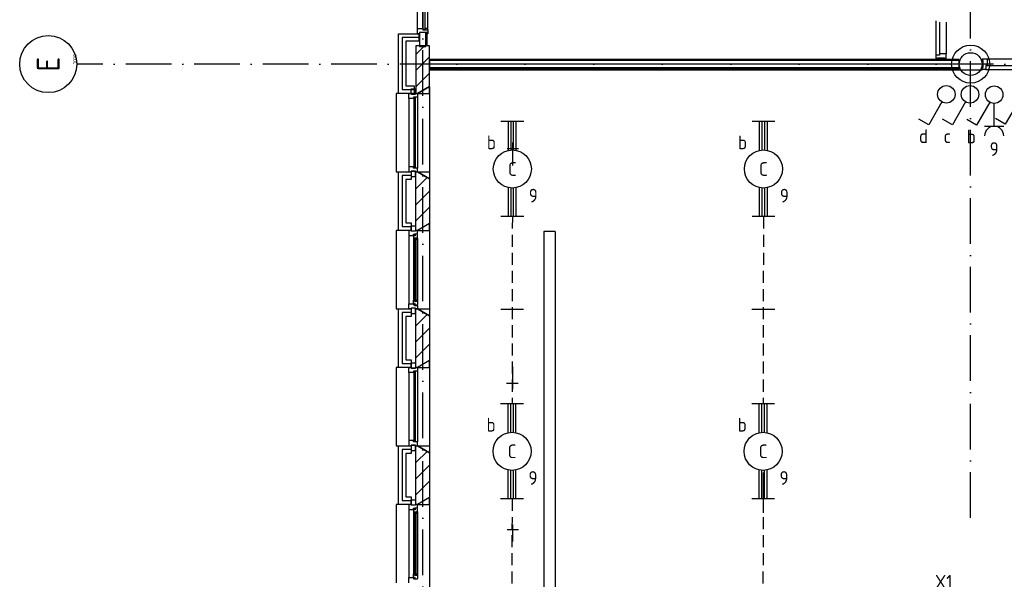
# Model space of a CAD drawing. Header units: millimetres. Extents: x 90707 to 259985, y -1262 to 84291.
# Tile 6 of 85: x 118451 to 131388, y 27638 to 34992. Entities that reach past the tile are written whole.
import ezdxf
from ezdxf.enums import TextEntityAlignment as Align

# ---------------------------------------------------------------- set-up
doc = ezdxf.new("R2010")
doc.units = ezdxf.units.MM
doc.header["$LTSCALE"] = 100
doc.linetypes.add('DASHDOT', pattern=[9, 6, -1.5, 0, -1.5])
doc.linetypes.add('HIDDEN', pattern=[9.525, 6.35, -3.175])
doc.layers.get('0').update_dxf_attribs({"linetype": 'CONTINUOUS'})
for name, color, linetype in [('AL$7----_STRAMIEN', 1, 'DASHDOT'), ('AL$8----_HULPKOLOM', 2, 'CONTINUOUS'), ('AL$8----_HULPLIJNEN', 2, 'CONTINUOUS'), ('AL21----_BUITENWAND', 4, 'CONTINUOUS'), ('AL21K---_ISOLATIE', 1, 'CONTINUOUS'), ('AL22----_BINNENWAND', 7, 'CONTINUOUS'), ('AL28----_KONSTRUKTIE', 3, 'CONTINUOUS'), ('AL31----_BUITENKOZ', 7, 'CONTINUOUS'), ('AL32----_BINNENKOZ', 7, 'CONTINUOUS'), ('AL74----_INRSANITAIR', 7, 'CONTINUOUS'), ('ALL-----_REFLIJNEN', 8, 'CONTINUOUS'), ('ALN-----_BLOCKNAAM', 2, 'CONTINUOUS'), ('ALXAB---_PREFABBETON', 1, 'CONTINUOUS'), ('ALXOU---_GLAS', 7, 'CONTINUOUS'), ('EB63101-_ATTRIB', 2, 'CONTINUOUS'), ('EB63102-_ATTRIB', 2, 'CONTINUOUS'), ('EB63501-_ATTRIB', 2, 'CONTINUOUS'), ('EL63101-_LICHT-ARM', 3, 'CONTINUOUS'), ('EL63102-_LICHT-SCH', 3, 'CONTINUOUS'), ('EL63501-_NOODVRL-ARM', 3, 'CONTINUOUS'), ('EL6441--_DATACOM', 3, 'CONTINUOUS'), ('LIJN035', 50, 'CONTINUOUS'), ('VOLGNUMMER', 7, 'CONTINUOUS')]:
    doc.layers.add(name, color=color, linetype=linetype)
doc.styles.add('1_8', font='ISO', dxfattribs={"height": 1.8})
doc.styles.add('NORATT', font='isocp.shx')
doc.styles.get("Standard").update_dxf_attribs({"font": 'iso.shx'})

# ---------------------------------------------------------------- blocks, each defined once
blk = doc.blocks.new('EJ3T01')
at = {"color": 0}
for p, q in [((-3.25, -1.5), (-3.25, 1.5)), ((-1.77, 1.77), (1.77, -1.77)), ((1.77, 1.77), (-1.77, -1.77)), ((3.25, -1.5), (3.25, 1.5)), ((-3.25, 0.52), (-2.44, 0.52)), ((-3.25, 0.17), (-2.49, 0.17)), ((2.44, 0.52), (3.25, 0.52)), ((2.49, 0.17), (3.25, 0.17)), ((-3.25, -0.17), (-2.49, -0.17)), ((-3.25, -0.52), (-2.44, -0.52)), ((2.44, -0.52), (3.25, -0.52)), ((2.49, -0.17), (3.25, -0.17))]:
    blk.add_line(p, q, dxfattribs=at)
at = {"color": 6}
blk.add_lwpolyline([(1.77, -1.77), (1.75, -1.75)], dxfattribs=at)
at = {"color": 0}
for radius in [2.5, 0.85, 0.5]:
    blk.add_circle((0, 0), radius, dxfattribs=at)
at = {"color": 6, "style": '1_8'}
for tag, flags, p in [('A_CODE', 8, (-3.5, 2.75)), ('SCHAK', 8, (3.5, 2.75)), ('GROEP', 8, (-3.5, -2.75)), ('KAST', 9, (3.5, -2.75))]:
    blk.add_attdef(tag, text='', height=1.8, dxfattribs=dict(at, flags=flags)).set_placement(p, align=Align.MIDDLE)
blk = doc.blocks.new('ES3S1')
blk.add_lwpolyline([(0.58, 1), (2.31, 4), (3.61, 3.25)])
blk.add_lwpolyline([(0.58, 1), (2.31, 4), (3.61, 3.25)])
blk.add_lwpolyline([(0.58, 1), (2.31, 4), (3.61, 3.25)])
blk.add_lwpolyline([(0.58, 1), (2.31, 4), (3.61, 3.25)])
blk.add_circle((0, 0), 1.15)
blk.add_circle((0, 0), 1.15)
blk.add_circle((0, 0), 1.15)
blk.add_circle((0, 0), 1.15)
for tag, style, flags, p in [('SCHAK', 'NORATT', 8, (3, 5.5)), ('SCHAK', '1_8', 8, (3, 5.5)), ('SCHAK', 'NORATT', 8, (3, 5.5)), ('KAST', 'NORATT', 9, (-3, 0.5)), ('KAST', '1_8', 9, (-3, 0.5)), ('KAST', 'NORATT', 9, (-3, 0.5)), ('M_CODE', 'NORATT', 9, (0, 0)), ('M_CODE', '1_8', 9, (0, 0)), ('M_CODE', 'NORATT', 9, (0, 0)), ('DOEL', 'NORATT', 9, (-3, -2)), ('DOEL', '1_8', 9, (-3, -2)), ('DOEL', 'NORATT', 9, (-3, -2)), ('GROEP', 'NORATT', 9, (-3, -4.5)), ('GROEP', '1_8', 9, (-3, -4.5)), ('GROEP', 'NORATT', 9, (-3, -4.5))]:
    blk.add_attdef(tag, text='', height=1.8, dxfattribs=dict(style=style, flags=flags)).set_placement(p, align=Align.MIDDLE_CENTER)
blk = doc.blocks.new('ES3W1A---ES3S1')
for p, q in [((1.25, 4.15), (-1.25, 4.15)), ((1.25, 4.15), (-1.25, 4.15)), ((0, 4.15), (0, 1.15)), ((0, 4.15), (0, 1.15))]:
    blk.add_line(p, q)
blk.add_lwpolyline([(0.58, 1), (2.31, 4), (3.61, 3.25)])
blk.add_lwpolyline([(0.58, 1), (2.31, 4), (3.61, 3.25)])
blk.add_circle((0, 0), 1.15)
blk.add_circle((0, 0), 1.15)
blk.add_arc((0, 5.4), 1.25, 180, 0)
blk.add_arc((0, 5.4), 1.25, 180, 0)
for tag, style, flags, p in [('VERMOGEN', 'NORATT', 9, (-2.5, 6.65)), ('VERMOGEN', '1_8', 9, (-2.5, 6.65)), ('GROEP', 'NORATT', 8, (0, 7.15)), ('GROEP', '1_8', 8, (0, 7.15)), ('KAST', '1_8', 9, (2.5, 6.65))]:
    blk.add_attdef(tag, text='', height=1.8, rotation=90, dxfattribs=dict(style=style, flags=flags)).set_placement(p, align=Align.MIDDLE)
at = {"width": 0.7, "flags": 8}
for tag, style, p in [('SCHAK', 'NORATT', (2.5, 6.78)), ('SCHAK', '1_8', (2.5, 6.78)), ('TAL', 'NORATT', (-2.5, 6.65)), ('TAL', '1_8', (-2.5, 6.65)), ('DOEL', 'NORATT', (-1.5, 2.65)), ('DOEL', '1_8', (-1.5, 2.65))]:
    blk.add_attdef(tag, text='', height=1.8, rotation=90, dxfattribs=dict(at, style=style)).set_placement(p, align=Align.MIDDLE)
for tag, style, flags, p in [('SCHAK', '1_8', 8, (3, 5.5)), ('KAST', 'NORATT', 9, (-3, 0.5)), ('KAST', '1_8', 9, (-3, 0.5)), ('M_CODE', 'NORATT', 9, (0, 0)), ('M_CODE', '1_8', 9, (0, 0)), ('DOEL', '1_8', 9, (-3, -2)), ('GROEP', '1_8', 9, (-3, -4.5))]:
    blk.add_attdef(tag, text='', height=1.8, dxfattribs=dict(style=style, flags=flags)).set_placement(p, align=Align.MIDDLE_CENTER)
blk = doc.blocks.new('ES3SW')
for points in [[(0.58, 1), (2.31, 4), (3.61, 3.25)], [(-0.58, -1), (-2.31, -4), (-3.61, -3.25)]]:
    blk.add_lwpolyline(points)
blk.add_circle((0, 0), 1.15)
at = {"style": '1_8'}
for tag, flags, p in [('SCHAK', 8, (3, 5.5)), ('KAST', 9, (-3, 0.5)), ('M_CODE', 9, (0, 0)), ('DOEL', 9, (-3, -2)), ('GROEP', 9, (-3, -4.5))]:
    blk.add_attdef(tag, text='', height=1.8, dxfattribs=dict(at, flags=flags)).set_placement(p, align=Align.MIDDLE_CENTER)
blk = doc.blocks.new('EJ3T20')
at = {"color": 0}
for p, q in [((-6.25, -1.5), (-6.25, 1.5)), ((-6.25, -1.5), (-6.25, 1.5)), ((6.25, -1.5), (6.25, 1.5)), ((6.25, -1.5), (6.25, 1.5)), ((-6.25, 0.52), (-2.44, 0.52)), ((-6.25, 0.52), (-2.44, 0.52)), ((-6.25, 0.17), (-2.49, 0.17)), ((-6.25, 0.17), (-2.49, 0.17)), ((2.44, 0.52), (6.25, 0.52)), ((2.44, 0.52), (6.25, 0.52)), ((2.49, 0.17), (6.25, 0.17)), ((2.49, 0.17), (6.25, 0.17)), ((-6.25, -0.17), (-2.49, -0.17)), ((-6.25, -0.17), (-2.49, -0.17)), ((-6.25, -0.52), (-2.44, -0.52)), ((-6.25, -0.52), (-2.44, -0.52)), ((2.44, -0.52), (6.25, -0.52)), ((2.44, -0.52), (6.25, -0.52)), ((2.49, -0.17), (6.25, -0.17)), ((2.49, -0.17), (6.25, -0.17))]:
    blk.add_line(p, q, dxfattribs=at)
blk.add_circle((0, 0), 2.5, dxfattribs=at)
blk.add_circle((0, 0), 2.5, dxfattribs=at)
at = {"style": 'NORATT', "flags": 9}
blk.add_attdef('GELIJK', text='', height=1.8, dxfattribs=at).set_placement((3.5, 5), align=Align.MIDDLE_CENTER)
at = {"color": 6}
for tag, style, flags, p in [('SCHAK', 'NORATT', 8, (3.5, 2.75)), ('SCHAK', '1_8', 8, (3.5, 2.75)), ('A_CODE', 'NORATT', 8, (0, 0)), ('A_CODE', '1_8', 8, (0, 0)), ('GROEP', 'NORATT', 8, (-3.5, -2.75)), ('GROEP', '1_8', 8, (-3.5, -2.75)), ('KAST', 'NORATT', 9, (3.5, -2.75)), ('KAST', '1_8', 9, (3.5, -2.75))]:
    blk.add_attdef(tag, text='', height=1.8, dxfattribs=dict(at, style=style, flags=flags)).set_placement(p, align=Align.MIDDLE)
blk = doc.blocks.new('1010')
at = {"layer": 'AL$7----_STRAMIEN', "color": 7, "linetype": 'Continuous'}
blk.add_circle((0, 750), 750, dxfattribs=at)
at = {"layer": 'AL$7----_STRAMIEN', "color": 3, "linetype": 'Continuous'}
blk.add_attdef('STR-NAAM', text='', height=600, rotation=360, dxfattribs=at).set_placement((0, 750), align=Align.MIDDLE)
at = {"layer": 'ALN-----_BLOCKNAAM', "linetype": 'Continuous'}
blk.add_text('1010', height=100, dxfattribs=at).set_placement((0, 0))
blk = doc.blocks.new('A$Cca306792')
at = {"layer": 'AL$7----_STRAMIEN', "color": 1}
for points in [[(32628, 5550), (32628, 78659)], [(39828, 29707), (39828, 78659)], [(101068, 35670), (52728, 35670), (28083, 35670)]]:
    blk.add_lwpolyline(points, dxfattribs=at)
at = {"layer": 'AL$8----_HULPKOLOM', "color": 8}
blk.add_circle((39828, 35670), 250, dxfattribs=at)
at = {"layer": 'AL$8----_HULPLIJNEN', "color": 8}
for p, q in [((32718, 35595), (39980, 35595)), ((32718, 35377), (32558, 35285)), ((32718, 35285), (32718, 35377)), ((32558, 35285), (32718, 35285)), ((32558, 34255), (32718, 34255)), ((32718, 34162), (32558, 34255)), ((32718, 34255), (32718, 34162)), ((32718, 33577), (32558, 33485)), ((32718, 33485), (32718, 33577)), ((32558, 33485), (32718, 33485)), ((32558, 32455), (32718, 32455)), ((32718, 32362), (32558, 32455)), ((32718, 32455), (32718, 32362)), ((32718, 31777), (32558, 31685)), ((32718, 31685), (32718, 31777)), ((32558, 31685), (32718, 31685)), ((32558, 30655), (32718, 30655)), ((32718, 30562), (32558, 30655)), ((32718, 30655), (32718, 30562)), ((32718, 29977), (32558, 29885)), ((32718, 29885), (32718, 29977)), ((32558, 29885), (32718, 29885))]:
    blk.add_line(p, q, dxfattribs=at)
at = {"layer": 'AL21----_BUITENWAND', "color": 8}
for p, q in [((32308, 35285), (32308, 36070)), ((32308, 36070), (32578, 36070)), ((32578, 35970), (32408, 35970)), ((32408, 35970), (32408, 35385)), ((32578, 36070), (32578, 35970)), ((32408, 35385), (32518, 35385)), ((32518, 35385), (32518, 35285)), ((32518, 35285), (32308, 35285)), ((32308, 33485), (32308, 34255)), ((32308, 34255), (32477, 34255)), ((32477, 34255), (32477, 34155)), ((32477, 34155), (32408, 34155)), ((32408, 34155), (32408, 33585)), ((32408, 33585), (32477, 33585)), ((32477, 33585), (32477, 33485)), ((32477, 33485), (32308, 33485)), ((32308, 31685), (32308, 32455)), ((32308, 32455), (32477, 32455)), ((32477, 32355), (32408, 32355)), ((32408, 32355), (32408, 31785)), ((32477, 32455), (32477, 32355)), ((32408, 31785), (32477, 31785)), ((32477, 31785), (32477, 31685)), ((32477, 31685), (32308, 31685)), ((32308, 29885), (32308, 30655)), ((32308, 30655), (32477, 30655)), ((32477, 30555), (32408, 30555)), ((32408, 30555), (32408, 29985)), ((32477, 30655), (32477, 30555)), ((32408, 29985), (32477, 29985)), ((32477, 29985), (32477, 29885)), ((32477, 29885), (32308, 29885))]:
    blk.add_line(p, q, dxfattribs=at)
at = {"layer": 'AL21K---_ISOLATIE', "color": 8, "linetype": 'Continuous'}
for p, q in [((32538, 33585), (32538, 34155)), ((32538, 31785), (32538, 32355)), ((32538, 29985), (32538, 30555))]:
    blk.add_line(p, q, dxfattribs=at)
at = {"layer": 'AL22----_BINNENWAND', "color": 8}
for p, q in [((39678, 35732), (32718, 35732)), ((32718, 35732), (32718, 35607)), ((39678, 35607), (39678, 35732)), ((32718, 35607), (39678, 35607))]:
    blk.add_line(p, q, dxfattribs=at)
at = {"layer": 'AL22----_BINNENWAND', "color": 8, "linetype": 'Continuous'}
for p, q in [((39678, 35717), (32718, 35717)), ((39678, 35622), (32718, 35622))]:
    blk.add_line(p, q, dxfattribs=at)
at = {"layer": 'AL28----_KONSTRUKTIE', "color": 8, "linetype": 'Continuous'}
for p, q in [((32718, 35910), (32538, 35910)), ((32538, 35910), (32538, 35285)), ((32718, 35377), (32718, 35910)), ((32558, 35285), (32718, 35377)), ((32538, 35285), (32558, 35285))]:
    blk.add_line(p, q, dxfattribs=at)
at = {"layer": 'AL28----_KONSTRUKTIE', "color": 8}
for p, q in [((32538, 34255), (32558, 34255)), ((32538, 33485), (32538, 34255)), ((32558, 34255), (32718, 34162)), ((32718, 34162), (32718, 33577)), ((32718, 33577), (32558, 33485)), ((32558, 33485), (32538, 33485)), ((32538, 32455), (32558, 32455)), ((32538, 31685), (32538, 32455)), ((32558, 32455), (32718, 32362)), ((32718, 32362), (32718, 31777)), ((32718, 31777), (32558, 31685)), ((32558, 31685), (32538, 31685)), ((32538, 30655), (32558, 30655)), ((32538, 29885), (32538, 30655)), ((32558, 30655), (32718, 30562)), ((32718, 30562), (32718, 29977)), ((32718, 29977), (32558, 29885)), ((32558, 29885), (32538, 29885))]:
    blk.add_line(p, q, dxfattribs=at)
blk.add_circle((39828, 35670), 150, dxfattribs=at)
at = {"layer": 'AL31----_BUITENKOZ', "color": 8}
for p, q in [((32558, 36137), (32558, 36753)), ((32697, 36137), (32697, 36753)), ((32558, 36070), (32558, 36137)), ((32558, 36137), (32630, 36137)), ((32630, 36137), (32630, 36120)), ((32634, 36137), (32630, 36137)), ((32630, 36137), (32630, 36120)), ((32630, 36120), (32697, 36120)), ((32630, 36120), (32659, 36120)), ((32634, 36124), (32634, 36137)), ((32655, 36124), (32634, 36124)), ((32659, 36137), (32655, 36137)), ((32655, 36137), (32655, 36124)), ((32697, 36137), (32659, 36137)), ((32659, 36137), (32659, 36120)), ((32659, 36120), (32659, 36137)), ((32659, 36120), (32697, 36120)), ((32697, 36120), (32697, 36137)), ((32697, 36120), (32697, 36070)), ((32588, 36070), (32558, 36070)), ((32668, 36084), (32588, 36084)), ((32588, 36084), (32588, 35901)), ((32668, 36084), (32588, 36084)), ((32588, 36084), (32588, 36070)), ((32686, 36084), (32668, 36084)), ((32668, 36084), (32668, 35915)), ((32668, 35901), (32668, 36084)), ((32668, 36070), (32668, 36084)), ((32697, 36070), (32668, 36070)), ((32686, 35915), (32686, 36084)), ((32588, 35901), (32668, 35901)), ((32668, 35915), (32686, 35915)), ((32477, 35275), (32477, 35346)), ((32477, 35346), (32533, 35346)), ((32533, 35346), (32533, 35275)), ((32718, 35377), (32718, 34162)), ((32308, 35285), (32278, 35285)), ((32278, 35285), (32278, 34255)), ((32444, 35218), (32444, 34322)), ((32533, 35275), (32477, 35275)), ((32558, 35235), (32558, 34305)), ((32278, 34255), (32308, 34255)), ((32533, 34265), (32477, 34265)), ((32477, 34265), (32477, 34194)), ((32477, 34194), (32533, 34194)), ((32533, 34194), (32533, 34265)), ((32477, 33475), (32477, 33546)), ((32477, 33546), (32533, 33546)), ((32533, 33546), (32533, 33475)), ((32718, 33577), (32718, 32362)), ((32308, 33485), (32278, 33485)), ((32278, 33485), (32278, 32455)), ((32444, 33418), (32444, 32522)), ((32533, 33475), (32477, 33475)), ((32522, 33423), (32507, 33423)), ((32507, 33423), (32507, 33418)), ((32507, 33418), (32507, 33371)), ((32520, 33368), (32520, 33385)), ((32520, 33385), (32561, 33385)), ((32522, 33415), (32522, 33423)), ((32527, 33415), (32522, 33415)), ((32557, 33437), (32527, 33437)), ((32527, 33437), (32527, 33415)), ((32559, 33385), (32545, 33385)), ((32545, 33385), (32545, 33368)), ((32557, 33430), (32557, 33437)), ((32561, 33428), (32557, 33430)), ((32559, 33368), (32559, 33385)), ((32561, 33385), (32561, 33428)), ((32561, 33385), (32561, 32554)), ((34218, 33470), (34218, 25470)), ((34368, 33470), (34218, 33470)), ((34368, 33470), (34368, 25470)), ((32507, 33371), (32507, 32569)), ((32507, 33371), (32520, 33368)), ((32545, 33368), (32559, 33368)), ((32507, 32569), (32520, 32571)), ((32507, 32522), (32507, 32569)), ((32507, 32516), (32507, 32522)), ((32522, 32516), (32507, 32516)), ((32520, 32571), (32520, 32554)), ((32520, 32554), (32561, 32554)), ((32527, 32524), (32522, 32524)), ((32522, 32524), (32522, 32516)), ((32527, 32502), (32527, 32524)), ((32557, 32502), (32527, 32502)), ((32545, 32554), (32545, 32571)), ((32545, 32571), (32559, 32571)), ((32559, 32554), (32545, 32554)), ((32561, 32511), (32557, 32509)), ((32557, 32509), (32557, 32502)), ((32559, 32571), (32559, 32554)), ((32561, 32554), (32561, 32511)), ((32278, 32455), (32308, 32455)), ((32533, 32465), (32477, 32465)), ((32477, 32465), (32477, 32394)), ((32477, 32394), (32533, 32394)), ((32533, 32394), (32533, 32465)), ((32477, 31675), (32477, 31746)), ((32477, 31746), (32533, 31746)), ((32533, 31746), (32533, 31675)), ((32718, 31777), (32718, 30562)), ((32308, 31685), (32278, 31685)), ((32278, 31685), (32278, 30655)), ((32444, 31618), (32444, 30722)), ((32533, 31675), (32477, 31675)), ((32558, 31635), (32558, 30705)), ((32533, 30665), (32477, 30665)), ((32477, 30665), (32477, 30594)), ((32533, 30594), (32533, 30665)), ((32278, 30655), (32308, 30655)), ((32477, 30594), (32533, 30594)), ((32477, 29875), (32477, 29946)), ((32477, 29946), (32533, 29946)), ((32533, 29946), (32533, 29875)), ((32718, 29977), (32718, 28762)), ((32308, 29885), (32278, 29885)), ((32278, 29885), (32278, 28855)), ((32444, 29818), (32444, 28922)), ((32533, 29875), (32477, 29875)), ((32522, 29823), (32507, 29823)), ((32507, 29823), (32507, 29818)), ((32507, 29818), (32507, 29771)), ((32507, 29771), (32507, 28969)), ((32507, 29771), (32520, 29768)), ((32520, 29768), (32520, 29785)), ((32520, 29785), (32561, 29785)), ((32522, 29815), (32522, 29823)), ((32527, 29815), (32522, 29815)), ((32557, 29837), (32527, 29837)), ((32527, 29837), (32527, 29815)), ((32559, 29785), (32545, 29785)), ((32545, 29785), (32545, 29768)), ((32545, 29768), (32559, 29768)), ((32557, 29830), (32557, 29837)), ((32561, 29828), (32557, 29830)), ((32559, 29768), (32559, 29785)), ((32561, 29785), (32561, 29828)), ((32561, 29785), (32561, 28954)), ((32507, 28969), (32520, 28971)), ((32507, 28922), (32507, 28969)), ((32507, 28916), (32507, 28922)), ((32522, 28916), (32507, 28916)), ((32520, 28971), (32520, 28954)), ((32520, 28954), (32561, 28954)), ((32527, 28924), (32522, 28924)), ((32522, 28924), (32522, 28916)), ((32527, 28902), (32527, 28924)), ((32557, 28902), (32527, 28902)), ((32545, 28954), (32545, 28971)), ((32545, 28971), (32559, 28971)), ((32559, 28954), (32545, 28954)), ((32561, 28911), (32557, 28909)), ((32557, 28909), (32557, 28902)), ((32559, 28971), (32559, 28954)), ((32561, 28954), (32561, 28911))]:
    blk.add_line(p, q, dxfattribs=at)
at = {"layer": 'AL31----_BUITENKOZ', "color": 8, "linetype": 'Continuous'}
for p, q in [((32444, 35218), (32444, 35285)), ((32444, 35285), (32477, 35285)), ((32507, 35218), (32444, 35218)), ((32444, 35218), (32444, 35218)), ((32444, 35218), (32444, 35218)), ((32444, 35218), (32444, 35218)), ((32444, 35218), (32444, 35218)), ((32477, 35285), (32477, 35275)), ((32477, 35275), (32533, 35275)), ((32558, 35235), (32507, 35235)), ((32507, 35235), (32507, 35218)), ((32532, 35230), (32511, 35230)), ((32511, 35230), (32511, 34310)), ((32532, 34310), (32532, 35230)), ((32533, 35275), (32533, 35285)), ((32533, 35285), (32533, 35285)), ((32533, 35285), (32558, 35285)), ((32558, 35285), (32558, 35235)), ((32558, 35235), (32558, 35235)), ((32507, 34322), (32444, 34322)), ((32444, 34322), (32444, 34322)), ((32444, 34322), (32444, 34322)), ((32444, 34322), (32444, 34322)), ((32444, 34322), (32444, 34322)), ((32444, 34322), (32444, 34255)), ((32507, 34305), (32507, 34322)), ((32558, 34305), (32507, 34305)), ((32511, 34310), (32532, 34310)), ((32558, 34305), (32558, 34305)), ((32558, 34255), (32558, 34305)), ((32444, 34255), (32477, 34255)), ((32477, 34255), (32477, 34265)), ((32477, 34265), (32533, 34265)), ((32533, 34265), (32533, 34255)), ((32533, 34255), (32533, 34255)), ((32533, 34255), (32558, 34255)), ((32543, 33383), (32522, 33383)), ((32522, 33383), (32522, 32556)), ((32543, 32556), (32543, 33383)), ((32522, 32556), (32543, 32556)), ((32444, 31618), (32444, 31685)), ((32444, 31685), (32477, 31685)), ((32507, 31618), (32444, 31618)), ((32444, 31618), (32444, 31618)), ((32444, 31618), (32444, 31618)), ((32444, 31618), (32444, 31618)), ((32444, 31618), (32444, 31618)), ((32477, 31685), (32477, 31675)), ((32477, 31675), (32533, 31675)), ((32558, 31635), (32507, 31635)), ((32507, 31635), (32507, 31618)), ((32532, 31630), (32511, 31630)), ((32511, 31630), (32511, 30710)), ((32532, 30710), (32532, 31630)), ((32533, 31675), (32533, 31685)), ((32533, 31685), (32533, 31685)), ((32533, 31685), (32558, 31685)), ((32558, 31685), (32558, 31635)), ((32558, 31635), (32558, 31635)), ((32507, 30722), (32444, 30722)), ((32444, 30722), (32444, 30722)), ((32444, 30722), (32444, 30722)), ((32444, 30722), (32444, 30722)), ((32444, 30722), (32444, 30722)), ((32444, 30722), (32444, 30655)), ((32477, 30655), (32477, 30665)), ((32477, 30665), (32533, 30665)), ((32507, 30705), (32507, 30722)), ((32558, 30705), (32507, 30705)), ((32511, 30710), (32532, 30710)), ((32533, 30665), (32533, 30655)), ((32558, 30705), (32558, 30705)), ((32558, 30655), (32558, 30705)), ((32444, 30655), (32477, 30655)), ((32533, 30655), (32533, 30655)), ((32533, 30655), (32558, 30655)), ((32543, 29783), (32522, 29783)), ((32522, 29783), (32522, 28956)), ((32543, 28956), (32543, 29783)), ((32522, 28956), (32543, 28956))]:
    blk.add_line(p, q, dxfattribs=at)
at = {"layer": 'AL32----_BINNENKOZ', "color": 8}
for p, q in [((39369, 36238), (39369, 35787)), ((39420, 36221), (39420, 35804)), ((39508, 36221), (39508, 35804)), ((39420, 35787), (39369, 35787)), ((39369, 35787), (39369, 35737)), ((39369, 35737), (39394, 35737)), ((39394, 35737), (39394, 35753)), ((39394, 35753), (39486, 35753)), ((39508, 35804), (39420, 35804)), ((39420, 35804), (39420, 35787)), ((39486, 35753), (39486, 35737)), ((39486, 35737), (39508, 35737)), ((39508, 35737), (39508, 35804)), ((39978, 35717), (39978, 35739)), ((39978, 35739), (40045, 35739)), ((39994, 35717), (39978, 35717)), ((39994, 35625), (39994, 35717)), ((40045, 35739), (40547, 35739)), ((40045, 35739), (40045, 35651)), ((39978, 35600), (39978, 35625)), ((39978, 35625), (39994, 35625)), ((40028, 35600), (39978, 35600)), ((40045, 35651), (40028, 35651)), ((40028, 35651), (40028, 35600)), ((40028, 35600), (40564, 35600)), ((40045, 35651), (40547, 35651)), ((32477, 33485), (32444, 33485)), ((32444, 33485), (32444, 33418)), ((32444, 33418), (32507, 33418)), ((32477, 33475), (32477, 33485)), ((32533, 33475), (32477, 33475)), ((32507, 33418), (32507, 33435)), ((32507, 33435), (32522, 33435)), ((32522, 33435), (32522, 33441)), ((32522, 33441), (32558, 33441)), ((32558, 33485), (32533, 33485)), ((32533, 33485), (32533, 33475)), ((32558, 33441), (32558, 33485)), ((32444, 32455), (32444, 32522)), ((32444, 32522), (32507, 32522)), ((32507, 32522), (32507, 32505)), ((32507, 32505), (32522, 32505)), ((32522, 32505), (32522, 32499)), ((32522, 32499), (32558, 32499)), ((32558, 32499), (32558, 32455)), ((32477, 32455), (32444, 32455)), ((32533, 32465), (32477, 32465)), ((32477, 32465), (32477, 32455)), ((32533, 32455), (32533, 32465)), ((32558, 32455), (32533, 32455)), ((32477, 29885), (32444, 29885)), ((32444, 29885), (32444, 29818)), ((32444, 29818), (32507, 29818)), ((32477, 29875), (32477, 29885)), ((32533, 29875), (32477, 29875)), ((32507, 29818), (32507, 29835)), ((32507, 29835), (32522, 29835)), ((32522, 29835), (32522, 29841)), ((32522, 29841), (32558, 29841)), ((32558, 29885), (32533, 29885)), ((32533, 29885), (32533, 29875)), ((32558, 29841), (32558, 29885)), ((32444, 28855), (32444, 28922)), ((32444, 28922), (32507, 28922)), ((32507, 28922), (32507, 28905)), ((32507, 28905), (32522, 28905)), ((32522, 28905), (32522, 28899))]:
    blk.add_line(p, q, dxfattribs=at)
at = {"layer": 'AL74----_INRSANITAIR', "color": 2, "linetype": 'Continuous'}
for points in [[(33738, 34563), (33888, 34563)], [(33813, 34338), (33813, 34638)], [(33806, 31698), (33806, 31398)], [(33881, 31473), (33731, 31473)], [(33738, 29554), (33888, 29554)], [(33813, 29396), (33813, 29621)]]:
    blk.add_lwpolyline(points, dxfattribs=at)
at = {"layer": 'ALL-----_REFLIJNEN', "color": 8, "linetype": 'Continuous'}
for p, q in [((32578, 36020), (32358, 36020)), ((32358, 36020), (32358, 35335)), ((39678, 35670), (32718, 35670)), ((32358, 35335), (32518, 35335)), ((32477, 34205), (32358, 34205)), ((32358, 34205), (32358, 33535)), ((32358, 33535), (32477, 33535)), ((32477, 32405), (32358, 32405)), ((32358, 32405), (32358, 31735)), ((32358, 31735), (32477, 31735)), ((32477, 30605), (32358, 30605)), ((32358, 30605), (32358, 29935)), ((32358, 29935), (32477, 29935))]:
    blk.add_line(p, q, dxfattribs=at)
at = {"layer": 'ALXAB---_PREFABBETON', "color": 8}
for p, q in [((32538, 35797), (32651, 35910)), ((32538, 35585), (32718, 35765)), ((32538, 35372), (32718, 35552)), ((32538, 34246), (32547, 34255)), ((32538, 34033), (32686, 34181)), ((32538, 33821), (32718, 34001)), ((32538, 33609), (32718, 33789)), ((32538, 32446), (32547, 32455)), ((32538, 32233), (32686, 32381)), ((32538, 32021), (32718, 32201)), ((32538, 31809), (32718, 31989)), ((32538, 30646), (32547, 30655)), ((32538, 30433), (32686, 30581)), ((32538, 30221), (32718, 30401)), ((32538, 30009), (32718, 30189))]:
    blk.add_line(p, q, dxfattribs=at)
at = {"layer": 'ALXOU---_GLAS', "color": 8}
for p, q in [((32634, 36124), (32634, 36766)), ((32655, 36766), (32655, 36124)), ((32655, 36124), (32634, 36124))]:
    blk.add_line(p, q, dxfattribs=at)
at = {"layer": 'AL$7----_STRAMIEN', "xscale": 0.5, "yscale": 0.5, "zscale": 0.5, "rotation": 90}
blk.add_blockref('1010', (28083, 35670), dxfattribs=at).add_auto_attribs({'STR-NAAM': 'E'})
at = {"layer": 'VOLGNUMMER', "color": 252, "linetype": 'ByBlock'}
for tag, p in [('0.28', (16187, 74214)), ('0.16', (78893, 73105)), ('0.17', (62961, 72994)), ('0.29', (35887, 72529)), ('0.18', (53124, 64542)), ('0.701', (85482, 63517)), ('0.32', (36092, 63166)), ('0.30', (29366, 63128)), ('0.12', (90689, 63024)), ('0.29A', (33165, 62745)), ('0.30', (38191, 61494)), ('0.27', (17657, 61363)), ('0.19', (61479, 61433)), ('0.14', (89762, 60088)), ('0.33', (45869, 59450)), ('0.15', (73454, 57402)), ('0.801', (112714, 57073)), ('0.25', (28058, 57013)), ('0.18A', (61029, 56759)), ('0.26A', (36299, 54851)), ('0.20', (60895, 53506)), ('0.800', (90980, 50804)), ('0.25A', (73288, 48435)), ('0.300', (94483, 48257)), ('0.21', (58702, 48178)), ('0.24', (35041, 47783)), ('0.102', (87631, 47613)), ('0.203', (95795, 46197)), ('0.26', (18559, 46119)), ('0.802', (68387, 42721)), ('0.204', (95497, 42149)), ('0.07B', (66790, 38909)), ('0.702', (95327, 36513))]:
    blk.add_attdef(tag, text='', height=250, dxfattribs=at).set_placement(p, align=Align.MIDDLE_CENTER)
at = {"layer": 'VOLGNUMMER', "color": 8, "linetype": 'ByBlock'}
blk.add_attdef('0.600', text='', height=250, dxfattribs=at).set_placement((96800, 48300), align=Align.MIDDLE_CENTER)

msp = doc.modelspace()

# ---------------------------------------------------------------- linework, layer by layer
at = {"layer": 'LIJN035', "linetype": 'HIDDEN', "ltscale": 0.25}
for p, q in [((124924, 32405), (124920, 29945)), ((128223, 32405), (128219, 29945)), ((124920, 28695), (124918, 27472)), ((128219, 28695), (128217, 27472))]:
    msp.add_line(p, q, dxfattribs=at)
at = {"layer": 'LIJN035'}
for p, q in [((125072, 31182), (124772, 31182)), ((128371, 31182), (128071, 31182)), ((128220, 29041), (128220, 28511))]:
    msp.add_line(p, q, dxfattribs=at)

# ---------------------------------------------------------------- block references
at = {"layer": 'EL63101-_LICHT-ARM'}
ref = msp.add_blockref('EJ3T20', (124924, 33030), dxfattribs=dict(at, xscale=100, yscale=100, zscale=100, rotation=90))
ref.add_attrib('A_CODE', 'C', dxfattribs={"layer": 'EB63101-_ATTRIB', "color": 1, "height": 180, "style": '1_8', "flags": 8}).set_placement((124924, 33030), align=Align.MIDDLE)
ref.add_attrib('GROEP', '9', dxfattribs={"layer": 'EB63101-_ATTRIB', "color": 1, "height": 180, "style": '1_8', "flags": 8}).set_placement((125199, 32680), align=Align.MIDDLE)
ref.add_attrib('SCHAK', 'b', dxfattribs={"layer": 'EB63101-_ATTRIB', "color": 1, "height": 180, "style": '1_8', "flags": 8}).set_placement((124649, 33380), align=Align.MIDDLE)
ref = msp.add_blockref('EJ3T20', (128223, 33030), dxfattribs=dict(at, xscale=100, yscale=100, zscale=100, rotation=90))
ref.add_attrib('A_CODE', 'C', dxfattribs={"layer": 'EB63101-_ATTRIB', "color": 1, "height": 180, "style": '1_8', "flags": 8}).set_placement((128223, 33030), align=Align.MIDDLE)
ref.add_attrib('GROEP', '9', dxfattribs={"layer": 'EB63101-_ATTRIB', "color": 1, "height": 180, "style": '1_8', "flags": 8}).set_placement((128498, 32680), align=Align.MIDDLE)
ref.add_attrib('SCHAK', 'b', dxfattribs={"layer": 'EB63101-_ATTRIB', "color": 1, "height": 180, "style": '1_8', "flags": 8}).set_placement((127948, 33380), align=Align.MIDDLE)
ref = msp.add_blockref('EJ3T20', (124920, 29320), dxfattribs=dict(at, xscale=100, yscale=100, zscale=100, rotation=90))
ref.add_attrib('A_CODE', 'C', dxfattribs={"layer": 'EB63101-_ATTRIB', "color": 1, "height": 180, "style": '1_8', "flags": 8}).set_placement((124920, 29320), align=Align.MIDDLE)
ref.add_attrib('GROEP', '9', dxfattribs={"layer": 'EB63101-_ATTRIB', "color": 1, "height": 180, "style": '1_8', "flags": 8}).set_placement((125195, 28970), align=Align.MIDDLE)
ref.add_attrib('SCHAK', 'b', dxfattribs={"layer": 'EB63101-_ATTRIB', "color": 1, "height": 180, "style": '1_8', "flags": 8}).set_placement((124645, 29670), align=Align.MIDDLE)
ref = msp.add_blockref('EJ3T20', (128219, 29320), dxfattribs=dict(at, xscale=100, yscale=100, zscale=100, rotation=90))
ref.add_attrib('A_CODE', 'C', dxfattribs={"layer": 'EB63101-_ATTRIB', "color": 1, "height": 180, "style": '1_8', "flags": 8}).set_placement((128219, 29320), align=Align.MIDDLE)
ref.add_attrib('GROEP', '9', dxfattribs={"layer": 'EB63101-_ATTRIB', "color": 1, "height": 180, "style": '1_8', "flags": 8}).set_placement((128494, 28970), align=Align.MIDDLE)
ref.add_attrib('SCHAK', 'b', dxfattribs={"layer": 'EB63101-_ATTRIB', "color": 1, "height": 180, "style": '1_8', "flags": 8}).set_placement((127944, 29670), align=Align.MIDDLE)
at = {"layer": 'EL63102-_LICHT-SCH'}
ref = msp.add_blockref('ES3SW', (131632, 34018), dxfattribs=dict(at, xscale=100, yscale=100, zscale=100))
ref.add_attrib('SCHAK', 'a', dxfattribs={"layer": 'EB63102-_ATTRIB', "color": 1, "height": 180, "style": '1_8', "flags": 8}).set_placement((131672, 33751), align=Align.MIDDLE_CENTER)
ref = msp.add_blockref('ES3S1', (130627, 34011, 1050), dxfattribs=dict(at, xscale=100, yscale=100, zscale=100, rotation=180))
ref.add_attrib('SCHAK', 'd', dxfattribs={"layer": 'EB63102-_ATTRIB', "color": 1, "height": 180, "style": '1_8', "flags": 8}).set_placement((130327, 33461, 1050), align=Align.MIDDLE_CENTER)
ref = msp.add_blockref('ES3S1', (130938, 34011, 1050), dxfattribs=dict(at, xscale=100, yscale=100, zscale=100, rotation=180))
ref.add_attrib('SCHAK', 'c', dxfattribs={"layer": 'EB63102-_ATTRIB', "color": 1, "height": 180, "style": '1_8', "flags": 8}).set_placement((130638, 33461, 1050), align=Align.MIDDLE_CENTER)
ref = msp.add_blockref('ES3W1A---ES3S1', (131255, 34007), dxfattribs=dict(at, xscale=100, yscale=100, zscale=100, rotation=180))
ref.add_attrib('SCHAK', 'b', dxfattribs={"layer": 'EB63102-_ATTRIB', "color": 1, "height": 180, "style": '1_8', "flags": 8}).set_placement((130955, 33457), align=Align.MIDDLE_CENTER)
ref.add_attrib('GROEP', '9', dxfattribs={"layer": 'EB63102-_ATTRIB', "color": 1, "height": 180, "style": '1_8', "flags": 8}).set_placement((131255, 33292), align=Align.MIDDLE)
at = {"layer": 'EL63501-_NOODVRL-ARM'}
ref = msp.add_blockref('EJ3T01', (130308, 27194), dxfattribs=dict(at, xscale=100, yscale=100, zscale=100))
ref.add_attrib('A_CODE', 'X1', dxfattribs={"layer": 'EB63501-_ATTRIB', "color": 1, "height": 180, "style": '1_8', "flags": 8}).set_placement((130592, 27606), align=Align.MIDDLE)
ref.add_attrib('GROEP', 'NVK02-4', dxfattribs={"layer": 'EB63501-_ATTRIB', "color": 1, "height": 180, "style": '1_8', "flags": 8}).set_placement((130166, 26673), align=Align.MIDDLE)
at = {"layer": 'EL6441--_DATACOM'}
msp.add_blockref('A$Cca306792', (91118, -1262), dxfattribs=at)

doc.saveas('drawing.dxf')
